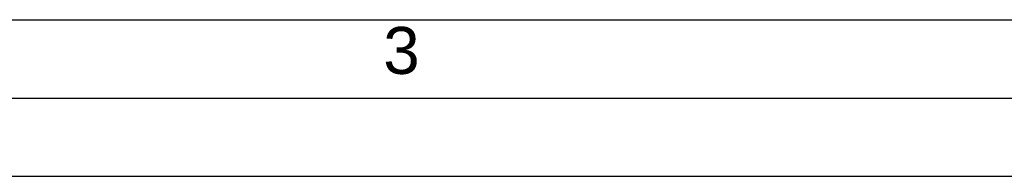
# Model space of a CAD drawing. Header units: millimetres. Extents: x 0 to 420, y 0 to 297.
# Tile 36 of 69: x 237 to 299, y 0 to 10. Entities that reach past the tile are written whole.
import ezdxf

# ---------------------------------------------------------------- set-up
doc = ezdxf.new("R2010")
doc.units = ezdxf.units.MM
doc.header["$LTSCALE"] = 23.1
doc.layers.get('0').update_dxf_attribs({"linetype": 'CONTINUOUS'})
doc.styles.add('TEXTSTYLE_2', font='arial.ttf')

msp = doc.modelspace()

# ---------------------------------------------------------------- linework, layer by layer
at = {"color": 7, "linetype": 'CONTINUOUS'}
for p, q in [((25, 10), (410, 10)), ((232.75, 0), (237.25, 0))]:
    msp.add_line(p, q, dxfattribs=at)
at = {"color": 2, "linetype": 'CONTINUOUS'}
for p, q in [((20, 5), (415, 5)), ((237.25, 0), (420, 0))]:
    msp.add_line(p, q, dxfattribs=at)

# ---------------------------------------------------------------- texts
at = {"color": 2, "linetype": 'CONTINUOUS', "insert": (259.729, 9.53753), "char_height": 3, "width": 2.330855, "attachment_point": 1, "line_spacing_factor": 0.9, "style": 'TEXTSTYLE_2'}
msp.add_mtext('3', dxfattribs=at)

doc.saveas('drawing.dxf')
